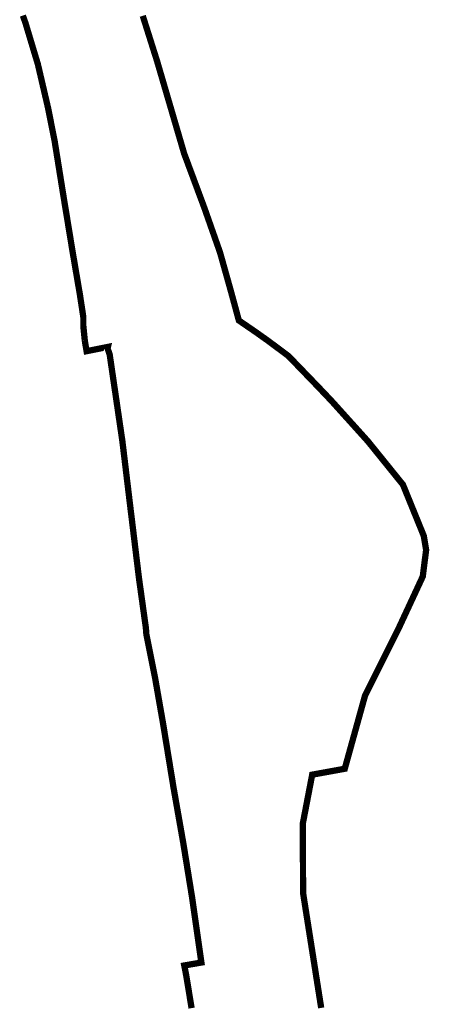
# Model space of a CAD drawing. Header units: metres. Extents: x 166223 to 168265, y 440780 to 445796.
# Tile 7 of 11: x 167404 to 167534, y 443917 to 444230. Entities that reach past the tile are written whole.
import ezdxf

# ---------------------------------------------------------------- set-up
doc = ezdxf.new("R2010")
doc.units = ezdxf.units.M
doc.header["$LTSCALE"] = 20
doc.layers.add('Beheergrens', color=10, linetype='Continuous')

msp = doc.modelspace()

# ---------------------------------------------------------------- linework, layer by layer
at = {"layer": 'Beheergrens', "const_width": 2}
for points in [[(167405.2041450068, 444231.1692920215), (167405.3675160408, 444230.7127854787), (167405.459745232, 444230.455070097), (167405.6365024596, 444229.9611585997), (167405.860388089, 444229.3355565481), (167405.9930000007, 444228.9650000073), (167406.1361233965, 444228.4890958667), (167406.328470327, 444227.8495169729), (167406.4231786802, 444227.5345992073), (167406.5665992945, 444227.0577067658), (167406.8006629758, 444226.2794141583), (167407.0056014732, 444225.5979666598), (167407.2156917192, 444224.8993888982), (167407.4326866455, 444224.177852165), (167407.5745602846, 444223.7061036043), (167407.7541096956, 444223.1090781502), (167407.9367206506, 444222.5018726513), (167408.1387208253, 444221.8301954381), (167408.3938034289, 444220.9820121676), (167408.5916393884, 444220.3241815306), (167408.7468780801, 444219.8079924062), (167408.9252258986, 444219.2149624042), (167409.1101249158, 444218.6001488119), (167409.2556195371, 444218.1163600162), (167409.4893459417, 444217.3391889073), (167409.6618998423, 444216.7654244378), (167409.8188995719, 444216.2433796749), (167409.9759999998, 444215.7210000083), (167410.0216852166, 444215.5251601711), (167410.1101026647, 444215.1461391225), (167410.2515536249, 444214.5397781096), (167410.3871805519, 444213.9583831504), (167410.4849055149, 444213.5394633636), (167410.5100199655, 444213.4318046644), (167410.60127699, 444213.0406237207), (167410.8421576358, 444212.0080684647), (167411.0896831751, 444210.9470293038), (167411.3027304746, 444210.0337840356), (167411.5692512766, 444208.8913200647), (167411.809282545, 444207.862405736), (167411.9101718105, 444207.4299353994), (167412.0523590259, 444206.8204378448), (167412.2628008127, 444205.918361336), (167412.4530169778, 444205.1029836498), (167412.5812698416, 444204.5532048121), (167412.7437075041, 444203.8568845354), (167412.8862815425, 444203.2457176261), (167412.9579771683, 444202.9383753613), (167413.0967052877, 444202.3436805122), (167413.1983514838, 444201.9079487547), (167413.3100460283, 444201.365567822), (167413.3952606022, 444200.93731419), (167413.5011325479, 444200.4052450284), (167413.5912110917, 444199.9525470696), (167413.6809873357, 444199.5013683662), (167413.8388011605, 444198.7082605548), (167413.954866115, 444198.1249655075), (167414.0727294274, 444197.5326326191), (167414.204417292, 444196.8708232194), (167414.3544836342, 444196.1166510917), (167414.4169381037, 444195.8027899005), (167414.5446739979, 444195.1608478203), (167414.6771304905, 444194.4951821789), (167414.8009170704, 444193.8730875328), (167414.8961688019, 444193.394387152), (167414.9765262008, 444192.9905387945), (167415.0995588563, 444192.3722227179), (167415.20877387, 444191.8233440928), (167415.2950000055, 444191.3900000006), (167415.3715136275, 444190.9131640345), (167415.4432631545, 444190.4660180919), (167415.4854344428, 444190.203204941), (167415.5577816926, 444189.7523339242), (167415.6303744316, 444189.2999330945), (167415.7465259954, 444188.576071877), (167415.8306924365, 444188.0515432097), (167415.921565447, 444187.4852189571), (167415.9689792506, 444187.1897342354), (167416.0443773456, 444186.7198502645), (167416.1070668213, 444186.32916696), (167416.2124950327, 444185.6721340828), (167416.3231888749, 444184.9822855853), (167416.4068340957, 444184.4610052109), (167416.4662432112, 444184.0907652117), (167416.5705293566, 444183.4408497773), (167416.6721400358, 444182.8076079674), (167416.7783349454, 444182.1457969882), (167416.8707485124, 444181.5698719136), (167416.9331622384, 444181.1809070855), (167417.0624902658, 444180.3749296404), (167417.1979948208, 444179.5304597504), (167417.2971380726, 444178.9125950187), (167417.411035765, 444178.2027800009), (167417.449060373, 444177.965809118), (167417.5663611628, 444177.234785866), (167417.6516696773, 444176.7031397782), (167417.7361118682, 444176.1768926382), (167417.8205540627, 444175.6506454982), (167417.9137112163, 444175.0700863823), (167417.9901055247, 444174.5939939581), (167418.0517916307, 444174.2095636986), (167418.0790000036, 444174.0400000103), (167418.1731371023, 444173.4654356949), (167418.2766447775, 444172.8336782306), (167418.3755857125, 444172.2297938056), (167418.4794987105, 444171.5955624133), (167418.5709844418, 444171.0381435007), (167418.7302193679, 444170.0676402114), (167418.8659983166, 444169.2405136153), (167418.9349535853, 444168.8204577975), (167418.9927378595, 444168.468452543), (167419.0672052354, 444168.0146215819), (167419.1824185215, 444167.312171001), (167419.2956261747, 444166.6219486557), (167419.370914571, 444166.1629184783), (167419.4412558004, 444165.7340495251), (167419.5776838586, 444164.9022198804), (167419.7152858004, 444164.063232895), (167419.8534176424, 444163.2210149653), (167419.9087414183, 444162.8836946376), (167419.9633475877, 444162.5507497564), (167420.0859649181, 444161.803126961), (167420.1916455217, 444161.1587708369), (167420.2893241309, 444160.563204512), (167420.3996699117, 444159.8904038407), (167420.4511067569, 444159.5767829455), (167420.5387474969, 444159.0424195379), (167420.6264084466, 444158.5079328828), (167420.7861855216, 444157.5337395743), (167420.915433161, 444156.7456904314), (167420.9908326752, 444156.2859643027), (167421.0575735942, 444155.8895391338), (167421.2193623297, 444154.9395824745), (167421.3346537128, 444154.2626390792), (167421.4225083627, 444153.7467928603), (167421.521389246, 444153.1662051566), (167421.6346525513, 444152.5011698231), (167421.7435558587, 444151.8617345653), (167421.8547654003, 444151.2087580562), (167421.9671480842, 444150.5488933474), (167422.0153086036, 444150.2661112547), (167422.093644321, 444149.8061474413), (167422.180729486, 444149.2948148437), (167422.2460118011, 444148.9115006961), (167422.2637069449, 444148.8076011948), (167422.321610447, 444148.4676216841), (167422.3937013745, 444148.0443409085), (167422.4612916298, 444147.6474857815), (167422.5213196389, 444147.2950268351), (167422.6123324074, 444146.7606374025), (167422.712220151, 444146.1741378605), (167422.8061272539, 444145.6227540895), (167422.8758132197, 444145.2135868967), (167422.9342348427, 444144.8705592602), (167423.0078333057, 444144.4384194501), (167423.0084901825, 444144.4345625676), (167423.0935079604, 444143.9353732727), (167423.2076231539, 444143.2653360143), (167423.2924028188, 444142.7675448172), (167423.3550000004, 444142.400000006), (167423.4390148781, 444141.8483332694), (167423.4934775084, 444141.4907154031), (167423.5821505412, 444140.9084618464), (167423.6936304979, 444140.176451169), (167423.7903036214, 444139.5416665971), (167423.8743409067, 444138.9898527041), (167423.941541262, 444138.5485951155), (167424.0204539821, 444138.0304306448), (167424.1259249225, 444137.3378769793), (167424.2009725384, 444136.8450919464), (167424.2825570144, 444136.30938394), (167424.36050402, 444135.7975606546), (167424.4410000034, 444135.2690000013), (167424.4412442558, 444134.5794803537), (167424.4414945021, 444133.8730316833), (167424.4416885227, 444133.3253305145), (167424.4418304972, 444132.9245225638), (167424.4420000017, 444132.4459999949), (167424.4852454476, 444132.0162484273), (167424.570000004, 444131.1740000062), (167424.6500000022, 444130.3710000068), (167424.7239999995, 444129.6370000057), (167424.7846711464, 444129.0335157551), (167424.9120000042, 444127.7670000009)], [(167465.0136853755, 444164.0834241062), (167464.9608231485, 444164.2338527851), (167464.9223847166, 444164.3432360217), (167464.7446843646, 444164.8489133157), (167464.6210290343, 444165.2007960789), (167464.5736480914, 444165.3356268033), (167464.4177764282, 444165.7791867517), (167464.3013538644, 444166.1104873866), (167464.2031700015, 444166.3898866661), (167464.1606942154, 444166.5107589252), (167464.1547356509, 444166.5277150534), (167464.0170154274, 444166.9196219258), (167463.9248170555, 444167.1819884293), (167463.8462538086, 444167.4055538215), (167463.7832849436, 444167.5847426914), (167463.5189150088, 444168.3370533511), (167463.410611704, 444168.6452492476), (167463.3517100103, 444168.8128642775), (167463.3432414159, 444168.8369631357), (167463.1658056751, 444169.3418874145), (167463.0317802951, 444169.7232799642), (167462.950000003, 444169.9560000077), (167462.842192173, 444170.2458646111), (167462.4124445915, 444171.4013336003), (167462.1119763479, 444172.2092072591), (167461.9099922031, 444172.7522851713), (167461.6046293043, 444173.5733191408), (167461.3589227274, 444174.2339542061), (167461.1214321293, 444174.8724988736), (167460.9051780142, 444175.4532369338), (167460.7281350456, 444175.9289609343), (167460.5828954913, 444176.3192274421), (167460.4977513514, 444176.5480143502), (167460.326358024, 444177.0098323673), (167460.1405735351, 444177.5107315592), (167460.0610172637, 444177.7247909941), (167459.9792487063, 444177.9446756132), (167459.8441144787, 444178.3080663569), (167459.6473746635, 444178.8371212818), (167459.4716124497, 444179.3110480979), (167459.3187369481, 444179.721609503), (167459.1423532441, 444180.1953048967), (167458.8955868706, 444180.8588429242), (167458.7065780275, 444181.3670264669), (167458.5370552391, 444181.8228918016), (167458.4108212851, 444182.1623487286), (167458.2606928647, 444182.5660604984), (167458.0964346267, 444183.007768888), (167457.9504848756, 444183.4002437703), (167457.7100265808, 444184.0468624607), (167457.4399026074, 444184.7732554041), (167457.3409822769, 444185.0392630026), (167457.1642513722, 444185.5145117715), (167456.8608118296, 444186.3304939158), (167456.6803836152, 444186.8156851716), (167456.5040000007, 444187.2900000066), (167456.3999508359, 444187.6451832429), (167456.3217090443, 444187.9122701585), (167456.3199244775, 444187.9183619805), (167456.2039180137, 444188.3143627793), (167456.0569881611, 444188.8159238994), (167455.8971955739, 444189.3613934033), (167455.8967370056, 444189.3629587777), (167455.7673640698, 444189.804587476), (167455.6980273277, 444190.0412760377), (167455.4289079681, 444190.9599444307), (167455.2546142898, 444191.5549149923), (167455.1261610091, 444191.9934043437), (167455.0488578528, 444192.2572871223), (167454.9921555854, 444192.4508465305), (167454.7379258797, 444193.3186874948), (167454.5476792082, 444193.9681153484), (167454.387490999, 444194.514935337), (167454.3296636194, 444194.7123354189), (167454.1081062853, 444195.4686456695), (167453.9754707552, 444195.921411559), (167453.8076215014, 444196.4943833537), (167453.5919310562, 444197.2306663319), (167453.4122481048, 444197.8440337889), (167453.2596128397, 444198.3650709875), (167453.1212992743, 444198.8372194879), (167452.9717555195, 444199.3477034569), (167452.7691701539, 444200.0392507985), (167452.5595546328, 444200.7547963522), (167452.3816288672, 444201.3621654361), (167452.1992868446, 444201.9846098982), (167452.040252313, 444202.5274916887), (167451.7174423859, 444203.6294387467), (167451.5197188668, 444204.3043896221), (167451.3713359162, 444204.8109111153), (167451.3709789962, 444204.8121294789), (167451.2172062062, 444205.3370497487), (167451.0570560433, 444205.8837398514), (167450.9094230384, 444206.3877012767), (167450.7964719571, 444206.7732721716), (167450.6477933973, 444207.2808027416), (167450.4865111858, 444207.8313572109), (167450.3289207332, 444208.3693094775), (167450.2194161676, 444208.7431153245), (167450.2127322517, 444208.7659315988), (167450.0086631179, 444209.4625439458), (167449.876683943, 444209.9130693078), (167449.7220495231, 444210.4409308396), (167449.6126894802, 444210.8142433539), (167449.4864712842, 444211.2451029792), (167449.3491274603, 444211.7139411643), (167449.2082867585, 444212.1947163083), (167449.0970447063, 444212.5744532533), (167448.9516035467, 444213.0709325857), (167448.7924266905, 444213.6143002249), (167448.6469712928, 444214.1108281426), (167448.5375532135, 444214.4843387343), (167448.2697947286, 444215.3983616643), (167448.0624881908, 444216.1060252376), (167448.0193848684, 444216.2531631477), (167447.9197227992, 444216.5933705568), (167447.9179995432, 444216.5992530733), (167447.8630000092, 444216.7870000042), (167447.7357422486, 444217.1892461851), (167447.5259492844, 444217.8523760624), (167447.3847535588, 444218.2986784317), (167447.2532862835, 444218.7142304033), (167447.247921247, 444218.7311886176), (167447.1258034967, 444219.1171878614), (167446.9728760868, 444219.6005726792), (167446.809055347, 444220.118389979), (167446.7208986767, 444220.3970424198), (167446.5630018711, 444220.8961348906), (167446.4284606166, 444221.3214032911), (167446.2700907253, 444221.8219911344), (167446.1591761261, 444222.1725785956), (167446.0244245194, 444222.5985119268), (167445.8848326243, 444223.0397447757), (167445.7785100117, 444223.3758175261), (167445.6668395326, 444223.7287942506), (167445.5838785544, 444223.9910237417), (167445.4664063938, 444224.3623388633), (167445.3120944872, 444224.8500998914), (167445.1771073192, 444225.2767778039), (167444.9832941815, 444225.8893974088), (167444.8450568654, 444226.3263486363), (167444.7379639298, 444226.6648562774), (167444.6514502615, 444226.9383153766), (167444.631324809, 444227.001929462), (167444.5232756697, 444227.3434595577), (167444.4015868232, 444227.7281030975), (167444.2740209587, 444228.1313231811), (167444.2110238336, 444228.3304493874), (167444.2098063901, 444228.3342975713), (167444.0932284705, 444228.7027860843), (167443.9713403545, 444229.0880594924), (167443.8674216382, 444229.4165338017), (167443.8029835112, 444229.6202148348), (167443.7981447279, 444229.6355096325), (167443.5952147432, 444230.2769464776), (167443.4597421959, 444230.7051586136), (167443.3414620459, 444231.0790276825)], [(167500.088685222, 443915.5656542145), (167499.932063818, 443916.5591567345), (167499.8677191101, 443916.9673169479), (167499.8070152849, 443917.3523817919), (167499.739542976, 443917.7803814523), (167499.6057331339, 443918.6291824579), (167499.4994502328, 443919.3033708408), (167499.4159549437, 443919.8330096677), (167499.3159032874, 443920.467671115), (167499.1963381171, 443921.2261133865), (167499.1105311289, 443921.7704160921), (167499.0538110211, 443922.1302108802), (167498.9135975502, 443923.0196322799), (167498.8099710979, 443923.6769698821), (167498.6963163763, 443924.3979201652), (167498.5600665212, 443925.2621990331), (167498.5004534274, 443925.6403450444), (167498.4027594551, 443926.2600509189), (167498.274499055, 443927.0736499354), (167498.1729678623, 443927.7176965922), (167498.0496334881, 443928.500048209), (167497.9462598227, 443929.1557822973), (167497.8633036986, 443929.6820010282), (167497.7724203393, 443930.2585048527), (167497.671406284, 443930.8992711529), (167497.5808178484, 443931.4739041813), (167497.5779488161, 443931.4921034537), (167497.4839819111, 443932.0881672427), (167497.3879561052, 443932.6972913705), (167497.2757368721, 443933.4091359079), (167497.2026768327, 443933.8725803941), (167497.0965423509, 443934.5458272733), (167497.0203087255, 443935.0294028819), (167496.9505668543, 443935.4717991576), (167496.8216408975, 443936.2896200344), (167496.7036194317, 443937.0382701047), (167496.6639287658, 443937.2900413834), (167496.5515371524, 443938.0029793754), (167496.4496870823, 443938.6490487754), (167496.3700050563, 443939.1544987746), (167496.3102215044, 443939.5337260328), (167496.2473563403, 443939.9325010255), (167496.1584437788, 443940.4965034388), (167496.0818232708, 443940.982533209), (167496.0143729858, 443941.41039313), (167495.9363830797, 443941.9051094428), (167495.8421375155, 443942.5029409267), (167495.754466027, 443943.0590707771), (167495.7096128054, 443943.3435899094), (167495.6431048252, 443943.7654725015), (167495.6043007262, 443944.0116199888), (167495.5304673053, 443944.479970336), (167495.4882624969, 443944.7476896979), (167495.4669285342, 443944.8830182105), (167495.4164969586, 443945.2029227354), (167495.3505030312, 443945.6215445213), (167495.2918722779, 443945.993459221), (167495.2216127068, 443946.4391393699), (167495.205187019, 443946.5433330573), (167495.1805542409, 443946.6995871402), (167495.1582607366, 443946.841002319), (167495.1273818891, 443947.0323113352), (167495.1277541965, 443947.0345156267), (167494.324000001, 443952.1330000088), (167494.3232259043, 443952.3927220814), (167494.321727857, 443952.8953382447), (167494.3199044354, 443953.5071238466), (167494.3175972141, 443954.2812317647), (167494.3154683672, 443954.9954934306), (167494.3147193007, 443955.2468162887), (167494.3117419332, 443956.2457692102), (167494.3094259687, 443957.022809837), (167494.3080359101, 443957.4891938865), (167494.3059948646, 443958.173995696), (167494.3041421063, 443958.795624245), (167494.3020918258, 443959.483526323), (167494.3005643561, 443959.9960150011), (167494.2981587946, 443960.8031167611), (167494.2953982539, 443961.7293196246), (167494.2930227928, 443962.5263221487), (167494.2909725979, 443963.2141946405), (167494.2888139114, 443963.9384668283), (167494.2867930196, 443964.6165062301), (167494.2845260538, 443965.3771090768), (167494.2822001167, 443966.157496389), (167494.2797850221, 443966.9677969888), (167494.2783652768, 443967.444142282), (167494.2760985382, 443968.2046662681), (167494.273416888, 443969.1044011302), (167494.2708727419, 443969.9580018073), (167494.2686354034, 443970.7086631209), (167494.2667430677, 443971.343570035), (167494.265441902, 443971.7801295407), (167494.262455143, 443972.7822320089), (167494.2601189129, 443973.5660744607), (167494.2580000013, 443974.2770000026), (167494.3498921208, 443974.7555506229), (167494.5146670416, 443975.6136562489), (167494.6387824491, 443976.2600175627), (167494.721463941, 443976.6906015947), (167494.9222779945, 443977.7363897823), (167495.0815160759, 443978.5656609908), (167495.2429047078, 443979.4061316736), (167495.3656042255, 443980.0451193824), (167495.4812180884, 443980.6472067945), (167495.6013057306, 443981.2725924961), (167495.7262245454, 443981.923137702), (167495.8526234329, 443982.5813907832), (167495.943644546, 443983.0554054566), (167496.0763836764, 443983.746676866), (167496.2180993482, 443984.4846958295), (167496.3424011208, 443985.132027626), (167496.4757527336, 443985.8264887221), (167496.6056646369, 443986.5030366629), (167496.708249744, 443987.0372736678), (167496.9382524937, 443988.2350691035), (167497.0873379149, 443989.0114678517), (167497.2280000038, 443989.743999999), (167499.9391330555, 443990.2359331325), (167500.7165569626, 443990.3769961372), (167501.4893330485, 443990.5172157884), (167502.4137464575, 443990.6849499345), (167503.3486434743, 443990.8545863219), (167504.256750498, 443991.019361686), (167505.0359173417, 443991.1607409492), (167505.9309198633, 443991.3231385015), (167507.5780000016, 443991.6220000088), (167507.8259897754, 443992.5159228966), (167508.2407893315, 443994.0111410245), (167508.6767080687, 443995.5824870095), (167509.1235360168, 443997.1931571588), (167509.5746775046, 443998.8193762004), (167509.9814039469, 444000.2854934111), (167510.5753278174, 444002.4263967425), (167510.9910243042, 444003.924848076), (167511.4609106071, 444005.6186361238), (167511.6977335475, 444006.4723061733), (167512.6396167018, 444009.8674901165), (167513.7044270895, 444013.7057869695), (167514.0360000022, 444014.901000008), (167515.1126356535, 444017.0576228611), (167517.2728809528, 444021.3848382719), (167519.1094265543, 444025.0636465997), (167520.7543587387, 444028.3586316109), (167522.5777696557, 444032.0111296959), (167524.4540274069, 444035.7694859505), (167524.9580000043, 444036.7790000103), (167526.5347999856, 444040.1728843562), (167528.1788321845, 444043.7114784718), (167529.7835531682, 444047.1654596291), (167532.3929999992, 444052.7820000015), (167533.4600000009, 444061.2289999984), (167532.7200000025, 444065.6640000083), (167531.1939667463, 444069.4188843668), (167528.7042542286, 444075.5449517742), (167526.0910000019, 444081.9750000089), (167520.7997765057, 444088.5265569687), (167516.7042810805, 444093.5975715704), (167515.8829460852, 444094.6145429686), (167514.9110000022, 444095.8180000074), (167512.8219888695, 444098.1352322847), (167507.1661296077, 444104.4089852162), (167503.3555581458, 444108.6358555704), (167498.9951960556, 444113.2246254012), (167496.432384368, 444115.8831645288), (167492.7477677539, 444119.7054108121), (167489.6469999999, 444122.9219999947), (167487.4712162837, 444124.5424126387), (167483.2061882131, 444127.7191897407), (167479.4033463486, 444130.4227944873), (167475.5581850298, 444133.0586753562), (167473.9019999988, 444134.194000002), (167473.8636237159, 444134.3356810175), (167473.8084732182, 444134.5392905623), (167473.7440002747, 444134.7773175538), (167473.6239175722, 444135.2206496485), (167473.5361842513, 444135.5445513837), (167473.4582156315, 444135.8324029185), (167473.3158301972, 444136.3580742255), (167473.2442910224, 444136.6221889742), (167473.1584940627, 444136.9389418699), (167473.0193376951, 444137.4526918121), (167472.8671895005, 444138.0144061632), (167472.7517781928, 444138.4404919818), (167472.6743550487, 444138.7263296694), (167472.509159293, 444139.3362141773), (167472.3331135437, 444139.986155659), (167472.1898406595, 444140.515103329), (167472.1118749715, 444140.8029440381), (167471.9675160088, 444141.3359014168), (167471.8089696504, 444141.9212370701), (167471.6907898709, 444142.357543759), (167471.6079138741, 444142.6635127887), (167471.3817702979, 444143.4817692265), (167471.2399487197, 444143.9869542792), (167471.1532559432, 444144.2957640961), (167470.8370222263, 444145.4222255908), (167470.7358565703, 444145.7825894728), (167470.4860386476, 444146.6724701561), (167470.4008949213, 444146.975762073), (167470.3343432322, 444147.2128269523), (167470.2080718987, 444147.6626202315), (167470.1124143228, 444148.0033637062), (167470.0034403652, 444148.3915416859), (167469.8369792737, 444148.984495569), (167469.7367990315, 444149.3413493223), (167469.6212638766, 444149.7528990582), (167469.5418212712, 444150.0358829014), (167469.3885411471, 444150.5818846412), (167469.2721651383, 444150.9964295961), (167469.1448306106, 444151.4500101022), (167468.9956961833, 444151.9812443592), (167468.8846928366, 444152.3766512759), (167468.7746950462, 444152.7684762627), (167468.6679483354, 444153.1487205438), (167468.5876239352, 444153.4348454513), (167468.5127714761, 444153.7014786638), (167468.4499210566, 444153.925359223), (167468.3564568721, 444154.258289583), (167468.272863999, 444154.5560571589), (167468.1854516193, 444154.8674303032), (167468.0191785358, 444155.4597144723), (167467.9528057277, 444155.6961421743), (167467.9200000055, 444155.8130000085), (167467.8052233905, 444156.1396168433), (167467.7414089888, 444156.3212118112), (167467.6490899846, 444156.5839216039), (167467.5552274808, 444156.8510236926), (167467.4373422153, 444157.1864867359), (167467.3627513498, 444157.3987480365), (167467.2708750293, 444157.6601980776), (167467.1846621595, 444157.9055318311), (167467.0522962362, 444158.2822020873), (167466.9631708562, 444158.5358238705), (167466.832589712, 444158.9074152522), (167466.7351307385, 444159.1847517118), (167466.659882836, 444159.3988827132), (167466.5754137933, 444159.6392540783), (167466.4738079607, 444159.928391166), (167466.3778784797, 444160.2013751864), (167466.2737360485, 444160.4977305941), (167466.1088791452, 444160.9668596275), (167466.0190428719, 444161.2225043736), (167465.9366688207, 444161.4569140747), (167465.8532607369, 444161.6942662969), (167465.7403786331, 444162.015491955), (167465.6802553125, 444162.1865833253), (167465.6084229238, 444162.3909948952), (167465.5412642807, 444162.5821065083), (167465.4409683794, 444162.8675159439), (167465.3401806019, 444163.1543251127), (167465.3176069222, 444163.218562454), (167465.2883235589, 444163.3018933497), (167465.2615229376, 444163.3781591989), (167465.2344282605, 444163.4552618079), (167465.2362108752, 444163.4501890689), (167465.1677939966, 444163.6448811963), (167465.0782528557, 444163.8996860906), (167465.0130425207, 444164.0852534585), (167465.0139817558, 444164.0825806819)], [(167441.0674881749, 444061.0267777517), (167440.9952496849, 444061.621665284), (167440.964668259, 444061.8735048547), (167440.8958370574, 444062.440333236), (167440.8166308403, 444063.0926003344), (167440.7726035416, 444063.455167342), (167440.7044197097, 444064.0166645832), (167440.5961889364, 444064.9079503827), (167440.4951217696, 444065.7402434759), (167440.4187934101, 444066.3688113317), (167440.351485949, 444066.9230915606), (167440.264615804, 444067.638471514), (167440.1805302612, 444068.3309201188), (167440.1093244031, 444068.9173039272), (167440.0439845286, 444069.4553809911), (167439.9582649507, 444070.161285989), (167439.8775604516, 444070.8258915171), (167439.8013904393, 444071.4531553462), (167439.7106586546, 444072.2003361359), (167439.6199155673, 444072.9476099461), (167439.5236796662, 444073.7401173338), (167439.4493895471, 444074.3519001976), (167439.3487039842, 444075.1810507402), (167439.2389891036, 444076.0845582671), (167439.1675316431, 444076.6730139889), (167439.0904371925, 444077.3078906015), (167439.007000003, 444077.9950000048), (167438.9077233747, 444078.8192322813), (167438.8673554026, 444079.1543825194), (167438.8126955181, 444079.6081895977), (167438.7334356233, 444080.2662353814), (167438.6663998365, 444080.8227919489), (167438.5865724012, 444081.4855496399), (167438.5222522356, 444082.0195600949), (167438.4489152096, 444082.6284319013), (167438.3654493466, 444083.3213972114), (167438.2820593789, 444084.0137323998), (167438.2008361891, 444084.6880782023), (167438.1071897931, 444085.4655661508), (167437.9822252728, 444086.5030690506), (167437.9144800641, 444087.0655154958), (167437.8503490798, 444087.5979553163), (167437.7815204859, 444088.1693964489), (167437.7138324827, 444088.7313679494), (167437.6556859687, 444089.2141224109), (167437.5711983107, 444089.9155710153), (167437.4796427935, 444090.6756996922), (167437.389024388, 444091.4280481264), (167437.2983773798, 444092.1806340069), (167437.2036662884, 444092.9669614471), (167437.0895213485, 444093.9146361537), (167437.0671870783, 444094.1000637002), (167436.9611933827, 444094.9800636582), (167436.8958987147, 444095.5221647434), (167436.8640000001, 444095.7869999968), (167436.771166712, 444096.4206193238), (167436.7135584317, 444096.8138157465), (167436.6324816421, 444097.3671929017), (167436.524090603, 444098.1069991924), (167436.4091035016, 444098.8918259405), (167436.3585292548, 444099.2370126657), (167436.272189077, 444099.8263142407), (167436.1867767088, 444100.4092831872), (167436.0483001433, 444101.3544336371), (167435.9685560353, 444101.8987147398), (167435.8697673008, 444102.5729820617), (167435.7164129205, 444103.6196787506), (167435.6570913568, 444104.0245689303), (167435.5681134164, 444104.6318741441), (167435.4870399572, 444105.1852285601), (167435.3986875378, 444105.7882643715), (167435.3487145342, 444106.1293473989), (167435.2606401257, 444106.7304856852), (167435.1632171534, 444107.3954311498), (167435.0287110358, 444108.3134819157), (167434.9004049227, 444109.1892155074), (167434.8080158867, 444109.8198026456), (167434.7039847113, 444110.5298514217), (167434.5991647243, 444111.2452840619), (167434.4500223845, 444112.2632321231), (167434.3489329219, 444112.9532026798), (167434.2333081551, 444113.7423816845), (167434.0294490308, 444115.1337907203), (167433.9295725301, 444115.815482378), (167433.792183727, 444116.7532084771), (167433.6660200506, 444117.6143192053), (167433.5343359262, 444118.513108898), (167433.3538239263, 444119.7451657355), (167433.2819026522, 444120.2360532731), (167433.1729434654, 444120.979737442), (167433.0388179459, 444121.8951904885), (167432.9567835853, 444122.4551033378), (167432.8160000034, 444123.4160000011), (167432.5003799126, 444124.3112730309), (167432.1430000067, 444125.3250000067), (167432.2499436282, 444125.773080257), (167425.4780000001, 444124.4349999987), (167424.9120000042, 444127.7670000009)], [(167441.0676998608, 444061.0250345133), (167441.1124940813, 444060.6561519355), (167441.1429711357, 444060.4051718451), (167441.1695849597, 444060.1860057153), (167441.2262212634, 444059.719602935), (167441.2663177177, 444059.3894066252), (167441.2965708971, 444059.1402702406), (167441.3222647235, 444058.9286802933), (167441.3486885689, 444058.7110785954), (167441.3809839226, 444058.4451247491), (167441.4165047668, 444058.1526088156), (167441.4541139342, 444057.8428954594), (167441.4784548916, 444057.6424465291), (167441.5048950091, 444057.4247108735), (167441.5362934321, 444057.1661432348), (167441.5632370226, 444056.9442614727), (167441.598042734, 444056.6576346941), (167441.6003685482, 444056.6384815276), (167441.6472809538, 444056.2521555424), (167441.6838724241, 444055.9508229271), (167441.7240150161, 444055.62024666), (167441.7446134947, 444055.4506171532), (167441.7464670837, 444055.4353527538), (167441.7868865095, 444055.1024968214), (167441.8668786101, 444054.4437579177), (167441.8916496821, 444054.2397668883), (167441.9186163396, 444054.0176951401), (167441.9413153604, 444053.830767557), (167441.97973736, 444053.5143605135), (167442.0202938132, 444053.180376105), (167442.0449102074, 444052.9776588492), (167442.0671492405, 444052.7945193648), (167442.0911088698, 444052.5972106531), (167442.1233540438, 444052.3316700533), (167442.1592860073, 444052.0618993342), (167442.1913414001, 444051.831048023), (167442.2219349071, 444051.6107246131), (167442.2774111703, 444051.2112046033), (167442.3277047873, 444050.8490081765), (167442.3926082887, 444050.3815965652), (167442.4336509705, 444050.0860220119), (167442.4251523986, 444050.1472256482), (167442.4843130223, 444049.7211722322), (167442.4873367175, 444049.6993966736), (167442.5343825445, 444049.3605896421), (167442.5843157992, 444049.0009883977), (167442.6170439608, 444048.7652919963), (167442.6588235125, 444048.4644107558), (167442.7081080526, 444048.1094813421), (167442.7531072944, 444047.7854130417), (167442.785875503, 444047.5494282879), (167442.8196770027, 444047.3060020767), (167442.8746886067, 444046.9098284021), (167442.9324074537, 444046.4941581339), (167442.9877713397, 444046.0954474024), (167443.0218612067, 444045.849944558), (167443.0918746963, 444045.3457326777), (167443.1576681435, 444044.8719120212), (167443.2111898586, 444044.4864680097), (167443.2288915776, 444044.3589866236), (167443.2668178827, 444044.0858550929), (167443.3066028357, 444043.7993381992), (167443.36942425, 444043.3469210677), (167443.4177313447, 444042.9990308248), (167443.4514766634, 444042.7560092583), (167443.5213306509, 444042.2529460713), (167443.5769428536, 444041.8524470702), (167443.6188502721, 444041.5506449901), (167443.6383622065, 444041.4101271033), (167443.6780670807, 444041.124186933), (167443.741064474, 444040.6705024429), (167443.7980222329, 444040.2603132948), (167443.84705038, 444039.907230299), (167443.8979048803, 444039.5409945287), (167443.9439455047, 444039.2094266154), (167443.9991411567, 444038.8119274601), (167444.0502278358, 444038.4440196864), (167444.0881945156, 444038.1705974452), (167444.0883667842, 444038.1693568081), (167444.1259367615, 444037.8987913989), (167444.1720254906, 444037.5668769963), (167444.2215903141, 444037.2099290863), (167444.2642665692, 444036.9025901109), (167444.3082567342, 444036.5857888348), (167444.331000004, 444036.4220000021), (167444.3599914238, 444036.0527697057), (167444.3977663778, 444035.5716734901), (167444.4278229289, 444035.1888777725), (167444.4658497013, 444034.704574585), (167444.4900000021, 444034.3970000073), (167444.5635160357, 444034.0293394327), (167444.6265142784, 444033.7142792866), (167444.6528040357, 444033.5828017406), (167444.7228025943, 444033.2327323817), (167444.7926381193, 444032.8834782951), (167444.8746824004, 444032.4731671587), (167444.9284019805, 444032.2045104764), (167444.9533895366, 444032.0795453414), (167445.0337250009, 444031.6777801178), (167445.1180486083, 444031.2560698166), (167445.1961047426, 444030.8657037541), (167445.2788815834, 444030.4517289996), (167445.3183573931, 444030.2543067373), (167445.3408811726, 444030.1416631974), (167445.3414357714, 444030.1388896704), (167445.4130363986, 444029.7808082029), (167445.5119802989, 444029.2859803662), (167445.5987151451, 444028.852211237), (167445.7181342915, 444028.2549848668), (167445.72029626, 444028.2441726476), (167445.8047166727, 444027.8219782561), (167445.9098152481, 444027.296370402), (167446.0127778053, 444026.7814449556), (167446.106787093, 444026.3112956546), (167446.1122809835, 444026.2838201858), (167446.1806518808, 444025.9418908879), (167446.285343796, 444025.4183167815), (167446.3511706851, 444025.0891103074), (167446.4343951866, 444024.6728967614), (167446.4936084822, 444024.3767655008), (167446.6305529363, 444023.6918933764), (167446.7359573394, 444023.1647560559), (167446.8245740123, 444022.7215757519), (167446.9006767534, 444022.3409787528), (167446.9972299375, 444021.8581071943), (167447.0814716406, 444021.436806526), (167447.1412961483, 444021.137618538), (167447.2320000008, 444020.6840000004), (167447.2864677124, 444020.3726834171), (167447.4214074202, 444019.6014196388), (167447.5122049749, 444019.0824554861), (167447.5917626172, 444018.6277344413), (167447.6425066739, 444018.3377008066), (167447.6612752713, 444018.230426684), (167447.7079090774, 444017.9638857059), (167447.7826946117, 444017.5364401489), (167447.871179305, 444017.0306954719), (167447.9470650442, 444016.59696161), (167447.9970902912, 444016.3110364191), (167448.0516973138, 444015.9989235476), (167448.1524442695, 444015.4230924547), (167448.2485539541, 444014.8737662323), (167448.3284482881, 444014.417120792), (167448.3848512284, 444014.094743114), (167448.4716070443, 444013.5988800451), (167448.5502216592, 444013.1495489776), (167448.6294426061, 444012.6967523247), (167448.7151313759, 444012.2069880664), (167448.8035490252, 444011.7016265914), (167448.8727535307, 444011.3060800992), (167448.9519066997, 444010.8536708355), (167448.9969687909, 444010.5961131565), (167449.0668697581, 444010.1965859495), (167449.1405435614, 444009.7754946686), (167449.2090631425, 444009.3838629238), (167449.2836576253, 444008.957509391), (167449.340992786, 444008.6298035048), (167449.3935558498, 444008.3293731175), (167449.4844889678, 444007.8096341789), (167449.5916698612, 444007.1970291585), (167449.6127467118, 444007.0765619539), (167449.8676242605, 444005.594588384), (167450.0235234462, 444004.6397993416), (167450.1855093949, 444003.6477325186), (167450.3209912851, 444002.8179871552), (167450.4493993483, 444002.0315647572), (167450.4538542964, 444002.0042808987), (167450.5416850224, 444001.466370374), (167450.8378004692, 443999.6528407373), (167450.8475950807, 443999.592854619), (167450.886031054, 443999.3574572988), (167450.9610126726, 443998.898239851), (167451.1168473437, 443997.9438459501), (167451.2502363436, 443997.1269182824), (167451.3570567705, 443996.4727072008), (167451.4850674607, 443995.6887184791), (167451.6070452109, 443994.9416778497), (167451.6131212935, 443994.904465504), (167451.7608083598, 443993.9999707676), (167451.936824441, 443992.9219777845), (167451.9989175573, 443992.5416946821), (167452.0275752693, 443992.3661833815), (167452.1358339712, 443991.7031637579), (167452.3001170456, 443990.6970284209), (167452.4347618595, 443989.8724096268), (167452.5919386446, 443988.909796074), (167452.6912447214, 443988.3016058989), (167452.8058157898, 443987.5999267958), (167452.9343524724, 443986.8127166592), (167453.0619337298, 443986.0313579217), (167453.1420000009, 443985.5410000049), (167453.1736928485, 443985.3608549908), (167453.3124894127, 443984.5719226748), (167453.451050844, 443983.7843269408), (167453.5790927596, 443983.0565250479), (167453.6514541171, 443982.6452165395), (167453.7680463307, 443981.9824957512), (167453.896475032, 443981.2524953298), (167454.0086097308, 443980.6151115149), (167454.0129210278, 443980.5906057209), (167454.0818385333, 443980.198872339), (167454.204999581, 443979.4988137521), (167454.3235724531, 443978.8248347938), (167454.4103098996, 443978.3318112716), (167454.5227790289, 443977.6925264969), (167454.6838165, 443976.7771748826), (167454.8295476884, 443975.9488255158), (167454.935014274, 443975.3493438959), (167455.0821669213, 443974.5129148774), (167455.2535305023, 443973.5388686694), (167455.3023497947, 443973.2613754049), (167455.314024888, 443973.1932817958), (167455.4179482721, 443972.6029812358), (167455.5420613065, 443971.898833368), (167455.6668423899, 443971.1895663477), (167455.798166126, 443970.4431103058), (167455.9072227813, 443969.8232223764), (167456.0260935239, 443969.1475502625), (167456.106920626, 443968.6881216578), (167456.2219999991, 443968.0340000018), (167456.3152963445, 443967.4584225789), (167456.4029813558, 443966.9174633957), (167456.5022703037, 443966.3049155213), (167456.6211419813, 443965.5715549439), (167456.7372181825, 443964.8554406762), (167456.8684845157, 443964.045613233), (167456.9821742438, 443963.3442219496), (167457.0959213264, 443962.6424768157), (167457.2370838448, 443961.7715963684), (167457.367998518, 443960.9639384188), (167457.5114901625, 443960.078688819), (167457.6177405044, 443959.4231936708), (167457.7114528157, 443958.8450499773), (167457.8206679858, 443958.1712637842), (167457.9527953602, 443957.3561242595), (167458.0777947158, 443956.5849599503), (167458.1779173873, 443955.9672685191), (167458.2904060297, 443955.273287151), (167458.3892026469, 443954.6637765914), (167458.487010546, 443954.0603658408), (167458.6243758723, 443953.2129115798), (167458.7317412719, 443952.5505372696), (167458.8121275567, 443952.0546064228), (167458.8885043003, 443951.5834118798), (167459.0033664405, 443950.8747875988), (167459.0810426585, 443950.345255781), (167459.1666796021, 443949.7451615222), (167459.2388350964, 443949.2395375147), (167459.3084142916, 443948.751966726), (167459.4305267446, 443947.8962731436), (167459.5447743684, 443947.0956917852), (167459.6561801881, 443946.3150241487), (167459.7623018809, 443945.5713846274), (167459.8485314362, 443944.9671377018), (167459.9104462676, 443944.5332743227), (167459.9802234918, 443944.044315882), (167460.0775562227, 443943.3622642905), (167460.1674211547, 443942.7325427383), (167460.2605239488, 443942.0801321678), (167460.3546178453, 443941.4207764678), (167460.4682704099, 443940.62436492), (167460.5725399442, 443939.8937042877), (167460.6018781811, 443939.6881188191), (167460.6478687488, 443939.3658435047), (167460.6556656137, 443939.3112075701), (167460.7256413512, 443938.8208580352), (167460.8256173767, 443938.1202838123), (167460.933189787, 443937.3664784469), (167461.0235827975, 443936.733056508), (167461.1173466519, 443936.0760135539), (167461.2253840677, 443935.3189497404), (167461.3352707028, 443934.5489276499), (167461.4046508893, 443934.0627513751), (167461.4711917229, 443933.5964716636), (167461.5822024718, 443932.8185724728), (167461.6967781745, 443932.0156920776), (167461.7746182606, 443931.4702337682), (167461.848821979, 443930.9502569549), (167461.9850000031, 443929.9959999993), (167461.5128070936, 443929.9143210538), (167460.4733795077, 443929.7345230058), (167459.4550072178, 443929.5583670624), (167458.6283184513, 443929.4153681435), (167457.6571941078, 443929.2473850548), (167456.5450000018, 443929.0550000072), (167456.6946654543, 443928.2857786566), (167456.8138159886, 443927.6733918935), (167456.9214975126, 443927.1199513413), (167457.0468819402, 443926.475524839), (167457.1644838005, 443925.8710976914), (167457.2180583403, 443925.5829100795), (167457.2251442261, 443925.5400218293), (167457.2800000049, 443925.2080000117), (167457.3913210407, 443924.5297011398), (167457.534184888, 443923.6592062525), (167457.6221845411, 443923.1230086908), (167457.714222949, 443922.5622023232), (167457.8279076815, 443921.8695009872), (167457.9185177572, 443921.3173976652), (167457.9825510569, 443920.9272313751), (167457.9848306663, 443920.9133413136), (167458.084520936, 443920.305910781), (167458.1875317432, 443919.6782475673), (167458.2906454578, 443919.0499573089), (167458.4192163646, 443918.2665519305), (167458.5659476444, 443917.3724921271), (167458.6722789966, 443916.7245962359), (167458.7562700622, 443916.2128237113), (167458.8748604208, 443915.4911112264)]]:
    msp.add_lwpolyline(points, dxfattribs=at)

doc.saveas('drawing.dxf')
